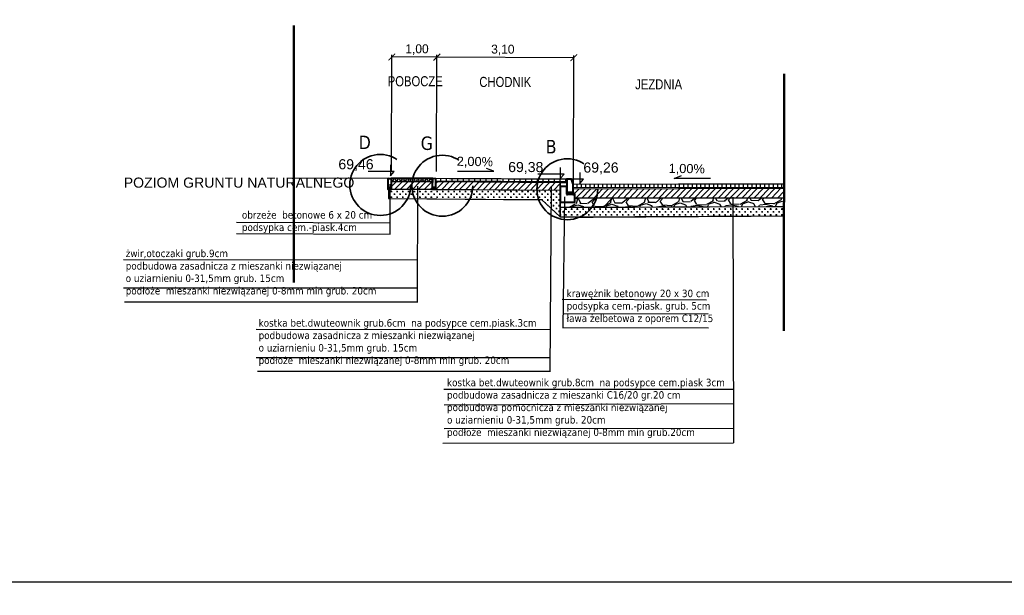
# Model space of a CAD drawing. Extents: x 8014 to 6635291, y -5609 to 5765892.
# Tile 112 of 158: x 6601889 to 6601911, y 5732616 to 5732629. Entities that reach past the tile are written whole.
import ezdxf
from ezdxf.enums import TextEntityAlignment as Align

# ---------------------------------------------------------------- set-up
doc = ezdxf.new("R2010")
doc.units = 0
doc.header["$PDSIZE"] = 0.75
doc.linetypes.add('ACAD_ISO03W100', pattern=[30, 12, -18])
doc.layers.get('0').update_dxf_attribs({"linetype": 'CONTINUOUS'})
doc.layers.get('Defpoints').update_dxf_attribs({"linetype": 'CONTINUOUS'})
doc.layers.add('1', color=7, linetype='CONTINUOUS')
doc.layers.add('a_zieleń', color=80, linetype='CONTINUOUS')
doc.layers.add('LSEC_____233', color=7, linetype='CONTINUOUS', lineweight=5)
doc.styles.add('Arial', font='arial.ttf')
doc.styles.add('Style-SWISSLT_1250', font='SWISSLT_1250.shx')
doc.dimstyles.new('KKK', dxfattribs={"dimscale": 0.5, "dimtxt": 0.4, "dimasz": 0.3, "dimexe": 0.1, "dimexo": 0.1, "dimgap": 0.1, "dimtad": 1, "dimtoh": 1, "dimtxsty": 'Standard', "dimblk": 'ARCHTICK', "dimcen": 2.5, "dimadec": 0, "dimazin": 0, "dimtfac": 1, "dimtix": 1, "dimtmove": 0, "dimatfit": 0, "dimldrblk": 'OBLIQUE', "dimfxl": 1, "dimarcsym": 0})

# ---------------------------------------------------------------- blocks, each defined once
blk = doc.blocks.new('_ArchTick')
at = {"color": 0, "linetype": 'ByBlock', "const_width": 0.15}
blk.add_lwpolyline([(-0.5, -0.5), (0.5, 0.5)], dxfattribs=at)
blk = doc.blocks.new('*D794')
at = {"color": 0, "lineweight": -2}
for p, q in [((6601898.525391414, 5732625.419575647), (6601898.533603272, 5732628.023205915)), ((6601901.591371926, 5732627.963561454), (6601898.533445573, 5732627.973206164)), ((6601901.582698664, 5732625.213639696), (6601901.591529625, 5732628.013561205))]:
    blk.add_line(p, q, dxfattribs=at)
at = {"layer": 'Defpoints', "color": 0, "linetype": 'ByBlock', "lineweight": -2}
for p in [(6601898.533445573, 5732627.973206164), (6601898.525233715, 5732625.369575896), (6601901.582540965, 5732625.163639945)]:
    blk.add_point(p, dxfattribs=at)
at = {"color": 0, "lineweight": -2, "xscale": 0.15, "yscale": 0.15, "zscale": 0.15}
for p, rotation in [((6601898.533445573, 5732627.973206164), 179.8192895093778), ((6601901.591371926, 5732627.963561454), 359.8192895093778)]:
    blk.add_blockref('_ArchTick', p, dxfattribs=dict(at, rotation=rotation))
at = {"color": 0, "linetype": 'ByBlock', "lineweight": 9, "insert": (6601900.007522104, 5732628.135224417), "char_height": 0.2, "attachment_point": 5, "rotation": 359.81928950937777}
blk.add_mtext('3,10', dxfattribs=at)
blk = doc.blocks.new('_Oblique')
at = {"color": 0, "linetype": 'ByBlock', "lineweight": -2}
blk.add_line((-0.5, -0.5), (0.5, 0.5), dxfattribs=at)
blk = doc.blocks.new('*D795')
at = {"color": 0, "lineweight": -2}
for p, q in [((6601897.521456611, 5732625.420390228), (6601897.52968259, 5732628.028496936)), ((6601898.533452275, 5732627.975330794), (6601897.529524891, 5732627.978497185)), ((6601898.525391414, 5732625.419575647), (6601898.533609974, 5732628.025330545))]:
    blk.add_line(p, q, dxfattribs=at)
at = {"layer": 'Defpoints', "color": 0, "linetype": 'ByBlock', "lineweight": -2}
for p in [(6601897.529524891, 5732627.978497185), (6601897.521298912, 5732625.370390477), (6601898.525233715, 5732625.369575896)]:
    blk.add_point(p, dxfattribs=at)
at = {"color": 0, "lineweight": -2, "xscale": 0.15, "yscale": 0.15, "zscale": 0.15}
for p, rotation in [((6601897.529524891, 5732627.978497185), 179.8192895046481), ((6601898.533452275, 5732627.975330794), 359.8192895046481)]:
    blk.add_blockref('_ArchTick', p, dxfattribs=dict(at, rotation=rotation))
at = {"color": 0, "linetype": 'ByBlock', "lineweight": 9, "insert": (6601898.08984354, 5732628.143397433), "char_height": 0.2, "attachment_point": 5, "rotation": 359.8192895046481}
blk.add_mtext('1,00', dxfattribs=at)
blk = doc.blocks.new('*U732')
at = {"layer": 'LSEC_____233', "color": 7, "linetype": 'Continuous', "lineweight": -3}
for p, q in [((0.2384623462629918, -0.01892622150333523), (0.1423839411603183, 0.01884019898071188)), ((-0.2384983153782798, -0.01892622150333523), (0.2384623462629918, -0.01892622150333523))]:
    blk.add_line(p, q, dxfattribs=at)
blk = doc.blocks.new('*U733')
at = {"layer": 'LSEC_____233', "color": 7, "linetype": 'Continuous', "lineweight": -3}
for p, q in [((0.2384623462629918, -0.01892622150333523), (0.1423839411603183, 0.01884019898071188)), ((-0.2384983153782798, -0.01892622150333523), (0.2384623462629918, -0.01892622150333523))]:
    blk.add_line(p, q, dxfattribs=at)

msp = doc.modelspace()

# ---------------------------------------------------------------- hatches: boundary and pattern name
at = {"lineweight": -3}
h = msp.add_hatch(dxfattribs=at)
h.set_pattern_fill('HONEY', color=256, scale=0.01, angle=1)
h.set_pattern_definition([(1, (6602039.591854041, 5732757.261058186), (0.04713786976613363, 0.02832328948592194), [0.03175, -0.0635]), (121, (6602039.591854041, 5732757.261058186), (-0.0480976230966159, 0.02666094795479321), [0.03175, -0.0635]), (61, (6602039.591854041, 5732757.261058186), (-0.0009597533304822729, 0.05498423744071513), [-0.0635, 0.03175])])
h.paths.add_polyline_path([(6601898.439106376, 5732625.269687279), (6601897.512730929, 5732625.271307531), (6601897.510628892, 5732625.194637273), (6601898.436460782, 5732625.19642538)])
h = msp.add_hatch(dxfattribs=at)
h.set_pattern_fill('GRAVEL', color=256, scale=0.03, angle=47.97160984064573, style=0)
h.set_pattern_definition([(275.9843973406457, (6601912.744545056, 5732624.829147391), (1.012948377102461, -9.119611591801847), [0.1025164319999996, -10.14914509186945]), (232.9413508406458, (6601912.755233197, 5732624.727189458), (5.555872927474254, 7.302441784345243), [0.175921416, -17.4162146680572]), (180.4820569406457, (6601912.649217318, 5732624.586800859), (11.32784056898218, 0.04849787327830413), [0.124044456, -12.28041683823]), (315.2452988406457, (6601912.591761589, 5732624.238512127), (-10.81031479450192, 10.76918465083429), [0.1602013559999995, -15.85993122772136]), (340.8052640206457, (6601912.705524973, 5732624.1257187), (-9.34307395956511, 3.291778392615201), [0.15709011, -15.5519423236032]), (45.24529884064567, (6601912.853882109, 5732624.074070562), (-10.76918465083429, -10.81031479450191), [0.160201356, -15.8599312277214]), (85.66585031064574, (6601912.966675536, 5732624.187833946), (-0.9718182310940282, -12.45988785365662), [0.211858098, -20.9739345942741]), (120.2269382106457, (6601912.982686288, 5732624.399086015), (-8.881413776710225, 15.18564260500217), [0.200015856, -19.8015769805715]), (169.4011754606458, (6601912.881993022, 5732624.57190742), (-11.4395717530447, 2.103865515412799), [0.1607439, -15.9136637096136]), (223.2079681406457, (6601912.72399138, 5732624.601473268), (6.177762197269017, 5.716102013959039), [0.183513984, -8.992181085]), (270.3690476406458, (6601912.590232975, 5732624.475830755), (0.1043634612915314, -12.40402226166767), [0.2373233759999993, -23.495031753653]), (186.7856846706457, (6601913.102478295, 5732624.793773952), (-6.96724820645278, -0.9012171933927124), [0.08100136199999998, -8.0191697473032]), (219.4408442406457, (6601913.022043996, 5732624.784203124), (7.764101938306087, 6.337991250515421), [0.154104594, -15.256391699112]), (272.9716098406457, (6601912.903031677, 5732624.686303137), (0.5660236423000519, -0.5101580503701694), [0.1077628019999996, -0.969867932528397]), (251.1702003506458, (6601912.799397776, 5732624.707900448), (1.418742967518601, 3.85043431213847), [0.05803239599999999, -5.745186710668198]), (339.7730193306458, (6601912.780667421, 5732624.652974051), (-2.208228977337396, 0.9644505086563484), [0.08206968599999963, -4.021425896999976]), (78.93536637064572, (6601912.857676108, 5732624.624599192), (0.3984268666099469, 2.718387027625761), [0.133295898, -4.309889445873]), (209.5366610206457, (6601912.883257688, 5732624.755416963), (1.586339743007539, 0.6218892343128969), [0.096386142, -2.3132694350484]), (64.36115017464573, (6601912.484775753, 5732624.32468034), (3.403509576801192, 7.190710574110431), [0.1350264, -13.3676480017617]), (118.3177857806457, (6601912.543201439, 5732624.446412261), (4.1856278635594, -7.875833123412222), [0.113279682, -11.21466470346]), (341.1702003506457, (6601912.770052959, 5732624.857448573), (-3.850434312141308, 1.418742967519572), [0.1160640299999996, -5.687155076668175]), (31.58206951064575, (6601912.879905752, 5732624.819987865), (-6.799651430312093, -4.129762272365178), [0.1350264, -13.367648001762]), (27.41556462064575, (6601912.835710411, 5732624.008382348), (-3.682837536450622, -1.809802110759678), [0.13021056, -6.380320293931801]), (342.7467504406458, (6601912.951297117, 5732624.068336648), (-8.777050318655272, 2.781620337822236), [0.109101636, -10.801078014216]), (114.7730193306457, (6601913.341178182, 5732624.352950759), (-1.809802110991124, 3.682837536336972), [0.11606403, -5.687155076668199]), (65.32563448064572, (6601913.292544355, 5732624.458334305), (-4.36796008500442, -9.398939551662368), [0.127734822, -12.64571279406]), (117.4155646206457, (6601913.091200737, 5732624.075599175), (1.809802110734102, -3.682837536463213), [0.06510527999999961, -6.445425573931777]), (149.2815423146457, (6601913.310568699, 5732624.318989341), (-2.774252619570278, 1.474608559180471), [0.03885437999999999, -3.8465984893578]), (213.9353663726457, (6601913.277165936, 5732624.338837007), (2.096497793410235, 1.187912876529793), [0.15709011, -2.9847163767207]), (233.9806158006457, (6601913.146833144, 5732624.251140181), (4.535556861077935, 6.170394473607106), [0.1455801, -14.4124094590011]), (351.6616773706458, (6601912.908618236, 5732624.578684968), (-1.642205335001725, 0.4542924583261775), [0.1098971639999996, -2.637532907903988]), (41.12883643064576, (6601913.017353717, 5732624.562747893), (9.804734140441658, 8.602085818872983), [0.191867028, -18.9948027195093]), (108.9170057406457, (6601913.161873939, 5732624.688949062), (1.921533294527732, -5.835200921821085), [0.078452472, -7.766817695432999]), (137.9716098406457, (6601913.136439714, 5732624.763164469), (-1.07618169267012, -0.05586559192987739), [0.04572, -0.7162799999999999]), (168.2280470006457, (6601913.119649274, 5732624.25512445), (6.002797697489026, -1.307011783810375), [0.1058600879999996, -10.48018223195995]), (95.98439734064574, (6601913.016015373, 5732624.276721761), (-1.012948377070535, 9.119611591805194), [0.2050328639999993, -10.04662865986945]), (47.97160984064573, (6601912.994639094, 5732624.480637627), (-0.05586559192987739, 1.07618169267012), [0.19812, -0.5638799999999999]), (13.27645634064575, (6601913.127280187, 5732624.627803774), (9.0637459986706, 2.089130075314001), [0.1204828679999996, -11.92779501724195]), (302.0262139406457, (6601913.244542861, 5732624.655472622), (1.753936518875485, -2.606655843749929), [0.110948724, -5.4364950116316]), (255.6175852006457, (6601913.30337985, 5732624.56140955), (-4.032766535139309, -15.85602970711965), [0.18064353, -17.8837393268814]), (223.3976885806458, (6601913.25850926, 5732624.386427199), (-7.198078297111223, -6.848149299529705), [0.1911088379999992, -18.9197539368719])])
h.paths.add_polyline_path([(6601897.447797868, 5732625.062076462), (6601897.5111431, 5732625.061548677), (6601897.511745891, 5732625.01902498), (6601897.447961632, 5732625.018541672)])
h = msp.add_hatch(dxfattribs=at)
h.set_pattern_fill('ANSI31', color=256, scale=0.03, angle=1)
h.set_pattern_definition([(46, (6602039.591854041, 5732757.261058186), (-0.06851711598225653, 0.0661662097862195), [])])
h.paths.add_polyline_path([(6601901.289013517, 5732625.172577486), (6601898.499477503, 5732625.191470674), (6601898.505644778, 5732625.019444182), (6601901.289522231, 5732625.004418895)])
h.paths.add_polyline_path([(6601898.440864, 5732625.193987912), (6601897.510204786, 5732625.193635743), (6601897.504238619, 5732625.025575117), (6601898.439477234, 5732625.020445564)])
h.paths.add_polyline_path([(6601906.289602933, 5732624.858515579), (6601906.285686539, 5732624.913300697), (6601906.28615344, 5732625.039373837), (6601901.57353744, 5732625.030425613), (6601901.583648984, 5732624.956423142), (6601901.615447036, 5732624.827605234), (6601906.282815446, 5732624.837131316)])
h = msp.add_hatch(dxfattribs=at)
h.set_pattern_fill('GRAVEL', color=256, scale=0.03, angle=47.97160984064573, style=0)
h.set_pattern_definition([(275.9843973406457, (6601913.73535785, 5732624.831560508), (1.012948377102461, -9.119611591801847), [0.1025164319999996, -10.14914509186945]), (232.9413508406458, (6601913.74604599, 5732624.729602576), (5.555872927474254, 7.302441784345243), [0.175921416, -17.4162146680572]), (180.4820569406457, (6601913.640030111, 5732624.589213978), (11.32784056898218, 0.04849787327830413), [0.124044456, -12.28041683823]), (315.2452988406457, (6601913.582574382, 5732624.240925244), (-10.81031479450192, 10.76918465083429), [0.1602013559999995, -15.85993122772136]), (340.8052640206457, (6601913.696337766, 5732624.128131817), (-9.34307395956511, 3.291778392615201), [0.15709011, -15.5519423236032]), (45.24529884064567, (6601913.844694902, 5732624.076483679), (-10.76918465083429, -10.81031479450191), [0.160201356, -15.8599312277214]), (85.66585031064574, (6601913.957488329, 5732624.190247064), (-0.9718182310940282, -12.45988785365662), [0.211858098, -20.9739345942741]), (120.2269382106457, (6601913.973499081, 5732624.401499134), (-8.881413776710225, 15.18564260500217), [0.200015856, -19.8015769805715]), (169.4011754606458, (6601913.872805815, 5732624.574320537), (-11.4395717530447, 2.103865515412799), [0.1607439, -15.9136637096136]), (223.2079681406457, (6601913.714804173, 5732624.603886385), (6.177762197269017, 5.716102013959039), [0.183513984, -8.992181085]), (270.3690476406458, (6601913.581045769, 5732624.478243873), (0.1043634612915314, -12.40402226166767), [0.2373233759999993, -23.495031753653]), (186.7856846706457, (6601914.093291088, 5732624.796187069), (-6.96724820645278, -0.9012171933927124), [0.08100136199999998, -8.0191697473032]), (219.4408442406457, (6601914.012856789, 5732624.786616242), (7.764101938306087, 6.337991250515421), [0.154104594, -15.256391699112]), (272.9716098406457, (6601913.89384447, 5732624.688716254), (0.5660236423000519, -0.5101580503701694), [0.1077628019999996, -0.969867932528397]), (251.1702003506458, (6601913.790210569, 5732624.710313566), (1.418742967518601, 3.85043431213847), [0.05803239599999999, -5.745186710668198]), (339.7730193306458, (6601913.771480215, 5732624.65538717), (-2.208228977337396, 0.9644505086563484), [0.08206968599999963, -4.021425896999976]), (78.93536637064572, (6601913.848488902, 5732624.62701231), (0.3984268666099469, 2.718387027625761), [0.133295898, -4.309889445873]), (209.5366610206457, (6601913.874070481, 5732624.757830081), (1.586339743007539, 0.6218892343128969), [0.096386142, -2.3132694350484]), (64.36115017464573, (6601913.475588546, 5732624.327093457), (3.403509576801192, 7.190710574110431), [0.1350264, -13.3676480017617]), (118.3177857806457, (6601913.534014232, 5732624.448825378), (4.1856278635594, -7.875833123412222), [0.113279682, -11.21466470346]), (341.1702003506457, (6601913.760865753, 5732624.859861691), (-3.850434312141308, 1.418742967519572), [0.1160640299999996, -5.687155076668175]), (31.58206951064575, (6601913.870718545, 5732624.822400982), (-6.799651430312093, -4.129762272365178), [0.1350264, -13.367648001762]), (27.41556462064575, (6601913.826523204, 5732624.010795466), (-3.682837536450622, -1.809802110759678), [0.13021056, -6.380320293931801]), (342.7467504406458, (6601913.942109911, 5732624.070749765), (-8.777050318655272, 2.781620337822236), [0.109101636, -10.801078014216]), (114.7730193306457, (6601914.331990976, 5732624.355363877), (-1.809802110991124, 3.682837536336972), [0.11606403, -5.687155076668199]), (65.32563448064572, (6601914.283357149, 5732624.460747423), (-4.36796008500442, -9.398939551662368), [0.127734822, -12.64571279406]), (117.4155646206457, (6601914.082013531, 5732624.078012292), (1.809802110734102, -3.682837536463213), [0.06510527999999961, -6.445425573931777]), (149.2815423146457, (6601914.301381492, 5732624.321402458), (-2.774252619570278, 1.474608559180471), [0.03885437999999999, -3.8465984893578]), (213.9353663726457, (6601914.26797873, 5732624.341250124), (2.096497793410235, 1.187912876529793), [0.15709011, -2.9847163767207]), (233.9806158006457, (6601914.137645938, 5732624.253553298), (4.535556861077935, 6.170394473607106), [0.1455801, -14.4124094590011]), (351.6616773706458, (6601913.899431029, 5732624.581098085), (-1.642205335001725, 0.4542924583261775), [0.1098971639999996, -2.637532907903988]), (41.12883643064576, (6601914.008166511, 5732624.56516101), (9.804734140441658, 8.602085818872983), [0.191867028, -18.9948027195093]), (108.9170057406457, (6601914.152686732, 5732624.69136218), (1.921533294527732, -5.835200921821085), [0.078452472, -7.766817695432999]), (137.9716098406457, (6601914.127252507, 5732624.765577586), (-1.07618169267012, -0.05586559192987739), [0.04572, -0.7162799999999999]), (168.2280470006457, (6601914.110462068, 5732624.257537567), (6.002797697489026, -1.307011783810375), [0.1058600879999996, -10.48018223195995]), (95.98439734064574, (6601914.006828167, 5732624.279134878), (-1.012948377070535, 9.119611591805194), [0.2050328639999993, -10.04662865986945]), (47.97160984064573, (6601913.985451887, 5732624.483050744), (-0.05586559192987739, 1.07618169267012), [0.19812, -0.5638799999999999]), (13.27645634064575, (6601914.11809298, 5732624.630216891), (9.0637459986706, 2.089130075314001), [0.1204828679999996, -11.92779501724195]), (302.0262139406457, (6601914.235355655, 5732624.65788574), (1.753936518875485, -2.606655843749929), [0.110948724, -5.4364950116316]), (255.6175852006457, (6601914.294192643, 5732624.563822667), (-4.032766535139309, -15.85602970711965), [0.18064353, -17.8837393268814]), (223.3976885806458, (6601914.249322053, 5732624.388840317), (-7.198078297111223, -6.848149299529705), [0.1911088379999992, -18.9197539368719])])
h.paths.add_polyline_path([(6601898.438610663, 5732625.064489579), (6601898.501955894, 5732625.063961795), (6601898.502558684, 5732625.021438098), (6601898.438774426, 5732625.02095479)])
h = msp.add_hatch(dxfattribs=at)
h.set_pattern_fill('ANSI31', color=256, scale=0.04, angle=45, style=0)
h.set_pattern_definition([(90, (6601971.644375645, 5732689.2525339), (-0.127, 0), [])])
h.paths.add_polyline_path([(6601901.437920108, 5732625.248940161), (6601898.500895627, 5732625.269041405), (6601898.50140434, 5732625.21196806), (6601901.437885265, 5732625.195275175)])
h = msp.add_hatch(dxfattribs=at)
h.set_pattern_fill('ANSI31', color=256, scale=0.03, angle=45)
h.set_pattern_definition([(90, (6602039.591854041, 5732757.261058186), (-0.09525000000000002, 0), [])])
h.paths.add_polyline_path([(6601901.579196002, 5732625.139682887), (6601906.287240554, 5732625.153203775), (6601906.285784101, 5732625.064062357), (6601901.576645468, 5732625.055996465)])
h = msp.add_hatch(dxfattribs=at)
h.set_pattern_fill('CROSS', color=256, scale=0.01)
h.set_pattern_definition([(0, (6602003.233015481, 5732698.192574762), (0.0635, 0.0635), [0.03175, -0.09525]), (90, (6602003.248890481, 5732698.176699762), (-0.0635, 0.0635), [0.03175, -0.09525])])
h.paths.add_polyline_path([(6601901.28617986, 5732624.629352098), (6601901.291594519, 5732624.740239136), (6601901.28617986, 5732624.995824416), (6601897.452424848, 5732625.024762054), (6601897.452151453, 5732624.817965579), (6601900.697968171, 5732624.797437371), (6601900.874007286, 5732624.796324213), (6601901.286584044, 5732624.411369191)])
h = msp.add_hatch(dxfattribs=at)
h.set_pattern_fill('ANSI31', color=256, angle=1)
h.set_pattern_definition([(46, (6601972.890203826, 5732688.630118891), (-2.283903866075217, 2.205540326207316), [])])
h.paths.add_polyline_path([(6601906.287059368, 5732624.66269783), (6601906.282815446, 5732624.837131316), (6601901.615447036, 5732624.827605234), (6601901.617858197, 5732624.739337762), (6601901.291229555, 5732624.73927253), (6601901.290212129, 5732624.61650042), (6601906.291470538, 5732624.638287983)])
h = msp.add_hatch(dxfattribs=at)
h.set_pattern_fill('GRAVEL', color=256, scale=0.03, angle=1)
h.set_pattern_definition([(229.0127875, (6602040.127111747, 5732758.032517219), (-5.975382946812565, -6.963345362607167), [0.102516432, -10.1491450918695]), (185.969741, (6602040.059872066, 5732757.955131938), (9.129308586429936, 0.9214687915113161), [0.175921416, -17.4162146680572]), (133.5104471, (6602039.884904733, 5732757.936835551), (7.765125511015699, -8.247736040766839), [0.124044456, -12.28041683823]), (268.273689, (6602039.591094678, 5732757.741178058), (0.495909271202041, 15.25097760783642), [0.1602013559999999, -15.85993122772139]), (293.83365418, (6602039.586268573, 5732757.581049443), (-3.969004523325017, 9.07611365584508), [0.15709011, -15.5519423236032]), (358.273689, (6602039.649746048, 5732757.437355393), (-15.25097760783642, 0.495909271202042), [0.1602013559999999, -15.85993122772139]), (38.69424047, (6602039.809874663, 5732757.432529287), (-9.771503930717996, -7.791722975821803), [0.211858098, -20.9739345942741]), (73.25532837, (6602039.975228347, 5732757.564975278), (5.040615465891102, 16.85453789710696), [0.200015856, -19.8015769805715]), (122.42956562, (6602040.032854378, 5732757.756510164), (-6.267955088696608, 9.798101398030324), [0.1607439, -15.9136637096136]), (176.2363583, (6602039.946653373, 5732757.892186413), (8.394022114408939, -0.6155978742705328), [0.1835139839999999, -8.992181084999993]), (223.3974378, (6602039.763535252, 5732757.904232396), (-8.996321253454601, -8.540308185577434), [0.2373233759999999, -23.49503175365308]), (139.81407483, (6602040.34549277, 5732757.746724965), (-5.41298000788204, 4.478212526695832), [0.08100136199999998, -8.0191697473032]), (172.4692344, (6602040.283611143, 5732757.798992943), (9.931088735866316, -1.350884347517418), [0.1541045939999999, -15.25639169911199]), (226, (6602040.130835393, 5732757.819189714), (0.01329873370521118, -0.7618839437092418), [0.1077628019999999, -0.9698679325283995]), (204.19859051, (6602040.075907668, 5732757.909684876), (3.782822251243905, 1.590261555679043), [0.05803239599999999, -5.745186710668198]), (292.80140949, (6602040.022974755, 5732757.885897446), (-0.8017801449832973, 2.272353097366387), [0.082069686, -4.021425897]), (31.96375653, (6602040.054779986, 5732757.810241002), (2.259054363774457, 1.563664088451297), [0.133295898, -4.309889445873]), (162.56505118, (6602040.167865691, 5732757.880805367), (1.537066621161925, -0.7352864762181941), [0.096386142, -2.3132694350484]), (17.389540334, (6602039.581082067, 5732757.878184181), (7.578943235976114, 2.418639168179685), [0.1350264, -13.3676480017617]), (71.34617594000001, (6602039.709937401, 5732757.918539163), (-2.901249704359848, -8.433918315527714), [0.113279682, -11.21466470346]), (294.19859051, (6602040.165205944, 5732758.033182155), (-1.59026155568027, 3.782822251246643), [0.11606403, -5.687155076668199]), (344.61045967, (6602040.212780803, 5732757.927316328), (-7.658735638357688, 2.152664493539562), [0.1350263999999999, -13.36764800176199]), (340.44395478, (6602039.589327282, 5732757.405816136), (-3.83601718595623, 1.457274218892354), [0.13021056, -6.380320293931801]), (295.7751406, (6602039.712026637, 5732757.362230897), (-3.955705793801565, 8.314229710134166), [0.109101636, -10.801078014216]), (67.80140949, (6602040.186123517, 5732757.271431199), (1.457274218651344, 3.83601718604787), [0.11606403, -5.687155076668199]), (18.35402464, (6602040.229974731, 5732757.378892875), (-9.851296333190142, -3.220419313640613), [0.127734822, -12.64571279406]), (70.44395478, (6602039.812800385, 5732757.264914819), (-1.457274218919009, -3.836017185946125), [0.06510527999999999, -6.445425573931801]), (102.309932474, (6602040.140410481, 5732757.270633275), (-0.8150788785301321, 3.034237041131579), [0.03885437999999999, -3.8465984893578]), (166.963756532, (6602040.132126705, 5732757.308594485), (2.298950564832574, -0.721987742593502), [0.1570901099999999, -2.984716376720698]), (187.00900596, (6602039.979084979, 5732757.344028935), (7.605540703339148, 0.8948712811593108), [0.1455801, -14.4124094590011]), (304.69006753, (6602040.055976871, 5732757.741671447), (-0.7884814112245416, 1.510469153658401), [0.1098971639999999, -2.637532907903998]), (354.1572265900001, (6602040.118523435, 5732757.651309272), (12.97862451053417, -1.2976894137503), [0.191867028, -18.9948027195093]), (61.94539590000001, (6602040.309393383, 5732757.631777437), (-2.95444463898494, -5.386382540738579), [0.07845247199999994, -7.766817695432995]), (90.99999999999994, (6602040.346290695, 5732757.701011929), (-0.7751826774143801, 0.7485852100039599), [0.04572, -0.7162799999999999]), (121.25643716, (6602039.963448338, 5732757.366619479), (3.140626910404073, -5.279992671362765), [0.105860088, -10.48018223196]), (49.01278750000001, (6602039.908520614, 5732757.457114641), (5.975382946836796, 6.963345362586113), [0.205032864, -10.0466286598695]), (1, (6602040.042999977, 5732757.611885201), (0.7485852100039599, 0.7751826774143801), [0.19812, -0.5638799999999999]), (326.3048465, (6602040.241089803, 5732757.615342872), (7.711930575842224, -5.200200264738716), [0.120482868, -11.927795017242]), (255.0546040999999, (6602040.341331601, 5732757.548502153), (-0.7086890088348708, -3.060834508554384), [0.1109487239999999, -5.436495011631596]), (208.64597536, (6602040.312718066, 5732757.441306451), (-14.34280759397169, -7.871515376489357), [0.18064353, -17.8837393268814]), (176.42607874, (6602040.154185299, 5732757.354706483), (-9.917790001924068, 0.5890004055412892), [0.1911088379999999, -18.91975393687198])])
h.paths.add_polyline_path([(6601906.287059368, 5732624.66269783), (6601906.282815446, 5732624.837131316), (6601901.615447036, 5732624.827605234), (6601901.617858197, 5732624.739337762), (6601901.291229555, 5732624.73927253), (6601901.290212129, 5732624.61650042), (6601906.291470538, 5732624.638287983)])
h = msp.add_hatch(dxfattribs=at)
h.set_pattern_fill('CROSS', color=256, scale=0.01)
h.set_pattern_definition([(0, (6602004.208504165, 5732697.799484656), (0.0635, 0.0635), [0.03175, -0.09525]), (90, (6602004.224379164, 5732697.783609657), (-0.0635, 0.0635), [0.03175, -0.09525])])
h.paths.add_polyline_path([(6601906.284062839, 5732624.429391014), (6601906.291470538, 5732624.638287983), (6601905.889266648, 5732624.632472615), (6601901.286857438, 5732624.618165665), (6601901.286584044, 5732624.411369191), (6601901.673456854, 5732624.404347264), (6601902.025535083, 5732624.40212095), (6601905.556428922, 5732624.427878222)])
at = {"layer": 'a_zieleń', "transparency": 33554687}
h = msp.add_hatch(dxfattribs=at)
h.set_pattern_fill('ANSI31', color=256, scale=2, angle=0.5415578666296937)
h.set_pattern_definition([(45.5415578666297, (6600987.53512271, 5732094.771343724), (-0.1784396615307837, 0.1750979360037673), [])])
edge = h.paths.add_edge_path()
edge.add_line((6601184.522925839, 5731785.715408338), (6601184.766921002, 5731785.473322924))
edge.add_line((6601184.766921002, 5731785.473322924), (6601208.79, 5731802.27))
edge.add_line((6601208.79, 5731802.27), (6601211.05, 5731814.48))
edge.add_line((6601211.05, 5731814.48), (6601142.150843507, 5731813.822858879))
edge.add_arc((6601143.69840858, 5731819.101553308), 5.500870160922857, 253.6603434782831, 270.5475106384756)
edge.add_line((6601143.750973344, 5731813.6009343), (6601191.033618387, 5731814.053326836))
edge.add_arc((6601191.121506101, 5731812.113382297), 1.941934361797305, 359.83740764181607, 92.59396805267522, ccw=False)
edge.add_line((6601193.063432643, 5731812.107871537), (6601193.07399525, 5731811.003901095))
edge.add_line((6601193.07399525, 5731811.003901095), (6601197.383252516, 5731811.044963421))
edge.add_line((6601197.383252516, 5731811.044963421), (6601197.425292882, 5731806.620725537))
edge.add_line((6601197.425292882, 5731806.620725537), (6601199.73158594, 5731806.642472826))
edge.add_line((6601199.73158594, 5731806.642472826), (6601199.802988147, 5731799.171269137))
edge.add_line((6601199.802988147, 5731799.171269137), (6601197.516155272, 5731797.164784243))
edge.add_line((6601197.516155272, 5731797.164784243), (6601194.215775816, 5731797.133052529))
edge.add_line((6601194.215775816, 5731797.133052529), (6601194.250820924, 5731793.47024802))
edge.add_arc((6601191.537576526, 5731793.658273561), 2.719751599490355, 281.08944697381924, 356.0357887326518, ccw=False)
edge.add_line((6601192.060696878, 5731790.989304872), (6601185.152182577, 5731786.155675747))
edge.add_arc((71774552.68679601, -87417922.68084788), 113685689.9179969, 124.9790439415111, 124.9790443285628)
h.paths.add_polyline_path([(6601204.905956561, 5731809.178180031), (6601202.576515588, 5731808.578882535), (6601203.741236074, 5731808.878531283)], flags=16)

# ---------------------------------------------------------------- linework, layer by layer
at = {"linetype": 'ACAD_ISO03W100', "lineweight": 50, "ltscale": 0.5}
for p, q in [((6601895.341852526, 5732628.683349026), (6601895.338579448, 5732622.941680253)), ((6601906.288953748, 5732627.605610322), (6601906.285680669, 5732621.863941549))]:
    msp.add_line(p, q, dxfattribs=at)
at = {"lineweight": -3}
for p, q in [((6601897.496435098, 5732625.574289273), (6601897.496435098, 5732625.325027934)), ((6601901.289162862, 5732625.51181464), (6601901.289162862, 5732625.262553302)), ((6601897.581968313, 5732625.424732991), (6601896.99748783, 5732625.424732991)), ((6601897.496435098, 5732625.325027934), (6601897.581968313, 5732625.424732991)), ((6601901.374696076, 5732625.362258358), (6601900.790215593, 5732625.362258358)), ((6601901.289162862, 5732625.262553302), (6601901.374696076, 5732625.362258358)), ((6601901.439209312, 5732625.271009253), (6601901.439209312, 5732624.889453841)), ((6601901.724227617, 5732625.400576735), (6601901.724227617, 5732625.151315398)), ((6601901.809760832, 5732625.251020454), (6601901.225280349, 5732625.251020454)), ((6601901.28936892, 5732625.197789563), (6601901.28936892, 5732624.566601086)), ((6601901.578833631, 5732625.265775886), (6601901.578833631, 5732624.884220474)), ((6601901.724227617, 5732625.151315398), (6601901.809760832, 5732625.251020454))]:
    msp.add_line(p, q, dxfattribs=at)
at = {"lineweight": 30}
for p, q in [((6601897.497514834, 5732625.271109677), (6601901.453369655, 5732625.250867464)), ((6601897.446866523, 5732625.270043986), (6601895.333456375, 5732625.267336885)), ((6601901.578380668, 5732625.139682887), (6601906.282989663, 5732625.149185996)), ((6601897.455005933, 5732624.818157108), (6601900.877941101, 5732624.792415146)), ((6601900.874007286, 5732624.796324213), (6601901.286584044, 5732624.411369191)), ((6601901.290212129, 5732624.61650042), (6601901.291229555, 5732624.73927253)), ((6601901.286584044, 5732624.411369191), (6601906.284062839, 5732624.429391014))]:
    msp.add_line(p, q, dxfattribs=at)
for p, q in [((6601897.481911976, 5732625.13951209), (6601897.485864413, 5732624.021902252)), ((6601898.102792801, 5732625.092333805), (6601898.091811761, 5732622.508016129)), ((6601901.088673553, 5732625.097814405), (6601901.060389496, 5732620.956093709)), ((6601901.3868493, 5732624.858852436), (6601901.348711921, 5732621.927768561)), ((6601905.145841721, 5732624.848066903), (6601905.157239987, 5732619.360910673)), ((6601897.493853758, 5732624.268654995), (6601894.055056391, 5732624.281207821)), ((6601897.490453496, 5732624.015625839), (6601894.055056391, 5732624.028178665)), ((6601898.095973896, 5732623.441359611), (6601891.531728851, 5732623.446401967)), ((6601898.095973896, 5732622.817549), (6601891.531728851, 5732622.81760728)), ((6601898.106698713, 5732622.508016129), (6601891.558202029, 5732622.505608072)), ((6601904.556321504, 5732622.547302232), (6601901.332447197, 5732622.562185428)), ((6601904.591233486, 5732622.241104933), (6601901.347914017, 5732622.240379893)), ((6601901.064551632, 5732621.889437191), (6601894.500306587, 5732621.894479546)), ((6601904.599964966, 5732621.927156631), (6601901.355648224, 5732621.935126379)), ((6601901.064551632, 5732621.26562658), (6601894.500306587, 5732621.26568486)), ((6601901.075276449, 5732620.956093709), (6601894.526779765, 5732620.953685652)), ((6601905.154996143, 5732620.556107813), (6601898.689115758, 5732620.5519714)), ((6601905.158835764, 5732620.233742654), (6601898.698885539, 5732620.208522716)), ((6601905.151149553, 5732619.686614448), (6601898.698885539, 5732619.675375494)), ((6601905.157239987, 5732619.355238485), (6601898.667855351, 5732619.347052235))]:
    msp.add_line(p, q)
at = {"lineweight": -3}
for points in [[(6601862.307635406, 5732658.169911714), (6601921.756094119, 5732658.169911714), (6601921.756094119, 5732616.25651599), (6601862.307635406, 5732616.25651599)], [(6601898.439106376, 5732625.269687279), (6601897.512730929, 5732625.271307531), (6601897.510628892, 5732625.194637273), (6601898.436460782, 5732625.19642538)], [(6601898.440864, 5732625.193987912), (6601897.510204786, 5732625.193635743), (6601897.504238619, 5732625.025575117), (6601898.439477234, 5732625.020445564)], [(6601901.289013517, 5732625.172577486), (6601898.499477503, 5732625.191470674), (6601898.505644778, 5732625.019444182), (6601901.289522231, 5732625.004418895)], [(6601901.437920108, 5732625.248940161), (6601898.500895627, 5732625.269041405), (6601898.50140434, 5732625.21196806), (6601901.437885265, 5732625.195275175)], [(6601901.43602463, 5732625.172194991), (6601901.289013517, 5732625.172577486), (6601901.28994732, 5732625.088879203), (6601901.437327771, 5732625.090338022)], [(6601901.579196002, 5732625.139682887), (6601906.287240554, 5732625.153203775), (6601906.285784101, 5732625.064062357), (6601901.576645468, 5732625.055996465)], [(6601901.28617986, 5732624.629352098), (6601901.291594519, 5732624.740239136), (6601901.28617986, 5732624.995824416), (6601897.452424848, 5732625.024762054), (6601897.452151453, 5732624.817965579), (6601900.697968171, 5732624.797437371), (6601900.874007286, 5732624.796324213), (6601901.286584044, 5732624.411369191)], [(6601906.287059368, 5732624.66269783), (6601906.287059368, 5732624.66269783), (6601906.282815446, 5732624.837131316), (6601901.615447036, 5732624.827605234), (6601901.617858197, 5732624.739337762), (6601901.291229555, 5732624.73927253), (6601901.290212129, 5732624.61650042), (6601906.291470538, 5732624.638287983)], [(6601906.289602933, 5732624.858515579), (6601906.285686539, 5732624.913300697), (6601906.28615344, 5732625.039373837), (6601901.57353744, 5732625.030425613), (6601901.583648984, 5732624.956423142), (6601901.583648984, 5732624.956423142), (6601901.615447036, 5732624.827605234), (6601906.282815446, 5732624.837131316)], [(6601906.284062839, 5732624.429391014), (6601906.291470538, 5732624.638287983), (6601905.889266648, 5732624.632472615), (6601901.286857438, 5732624.618165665), (6601901.286584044, 5732624.411369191), (6601901.673456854, 5732624.404347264), (6601902.025535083, 5732624.40212095), (6601905.556428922, 5732624.427878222)]]:
    msp.add_lwpolyline(points, close=True, dxfattribs=at)
at = {"lineweight": 40}
for points in [[(6601897.448963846, 5732625.267514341), (6601897.448963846, 5732625.267514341), (6601897.511204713, 5732625.265981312), (6601897.5111431, 5732625.060768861), (6601897.447621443, 5732625.061296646)], [(6601897.447797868, 5732625.062076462), (6601897.5111431, 5732625.061548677), (6601897.511745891, 5732625.01902498), (6601897.447961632, 5732625.018541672)], [(6601898.439776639, 5732625.269927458), (6601898.439776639, 5732625.269927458), (6601898.502017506, 5732625.268394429), (6601898.501955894, 5732625.063181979), (6601898.438434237, 5732625.063709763)], [(6601898.438610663, 5732625.064489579), (6601898.501955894, 5732625.063961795), (6601898.502558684, 5732625.021438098), (6601898.438774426, 5732625.02095479)], [(6601901.579196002, 5732625.142346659), (6601901.542721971, 5732625.252625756), (6601901.438045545, 5732625.253614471), (6601901.438969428, 5732624.954399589), (6601901.577951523, 5732624.95489909)], [(6601901.577951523, 5732624.95489909), (6601901.577951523, 5732624.95489909), (6601901.438423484, 5732624.954399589), (6601901.439408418, 5732624.913957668), (6601901.61455347, 5732624.914167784)]]:
    msp.add_lwpolyline(points, close=True, dxfattribs=at)
at = {"linetype": 'ACAD_ISO03W100', "lineweight": 35, "ltscale": 0.3}
for centre in [(6601897.269955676, 5732625.12220215), (6601898.655704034, 5732625.103488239), (6601901.44803011, 5732625.026831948)]:
    msp.add_circle(centre, 0.6806496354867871, dxfattribs=at)
at = {"layer": '1', "lineweight": 40}
msp.add_lwpolyline([(6601901.291229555, 5732624.738739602), (6601901.61704983, 5732624.739168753), (6601901.61704983, 5732624.739168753), (6601901.61455347, 5732624.914167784), (6601901.61455347, 5732624.914167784), (6601901.439408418, 5732624.913957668), (6601901.438693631, 5732625.087906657), (6601901.289656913, 5732625.088221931)], close=True, dxfattribs=at)

# ---------------------------------------------------------------- block references
at = {"linetype": 'Continuous', "yscale": 1.701137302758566, "zscale": 1.701137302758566}
for name, p, xscale, rotation in [('*U732', (6601899.3995937, 5732625.459001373), 1.701137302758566, 359.9882846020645), ('*U733', (6601904.240234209, 5732625.300810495), -1.701137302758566, 0.01171539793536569)]:
    msp.add_blockref(name, p, dxfattribs=dict(at, xscale=xscale, rotation=rotation))

# ---------------------------------------------------------------- texts
at = {"lineweight": -3, "char_height": 0.3, "width": 22.20657308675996, "attachment_point": 1, "rotation": 359.7888576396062}
for s, insert in [('{\\fTahoma|b0|i0|c238|p34;D}', (6601896.786533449, 5732626.22295257)), ('{\\fTahoma|b0|i0|c238|p34;G}', (6601898.172281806, 5732626.20423866)), ('{\\fTahoma|b0|i0|c238|p34;B}', (6601900.964607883, 5732626.127582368))]:
    msp.add_mtext(s, dxfattribs=dict(at, insert=insert))
at = {"char_height": 0.2, "attachment_point": 1}
for s, insert, width in [('{\\fTahoma|b0|i0|c238|p34;\\H0.8333x;obrzeże  betonowe 6 x 20 cm\\Ppodsypka cem.-piask.4cm}', (6601894.178126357, 5732624.537455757), 16.68880562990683), ('{\\fTahoma|b0|i0|c238|p34;\\H0.8333x;żwir,otoczaki grub.9cm \\Ppodbudowa zasadnicza z mieszanki niezwiązanej \\Po uziarnieniu 0-31,5mm grub. 15cm\\Ppodłoże  mieszanki niezwiązanej 0-8mm min grub. 20cm}', (6601891.582981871, 5732623.677081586), 20.01693000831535), ('{\\fTahoma|b0|i0|c238|p34;\\H0.8333x;krawężnik betonowy 20 x 30 cm\\Ppodsypka cem.-piask. grub. 5cm\\Pława żelbetowa z oporem C12/15}', (6601901.43237099, 5732622.783350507), 8.75545), ('{\\fTahoma|b0|i0|c238|p34;\\H0.8333x;kostka bet.dwuteownik grub.6cm  na podsypce cem.piask.3cm\\Ppodbudowa zasadnicza z mieszanki niezwiązanej \\Po uziarnieniu 0-31,5mm grub. 15cm\\Ppodłoże  mieszanki niezwiązanej 0-8mm min grub. 20cm}', (6601894.551559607, 5732622.125159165), 20.01693000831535), ('{\\fTahoma|b0|i0|c238|p34;\\H0.8333x;kostka bet.dwuteownik grub.8cm  na podsypce cem.piask 3cm\\Ppodbudowa zasadnicza z mieszanki C16/20 gr.20 cm\\Ppodbudowa pomocnicza z mieszanki niezwiązanej \\Po uziarnieniu 0-31,5mm grub. 20cm\\Ppodłoże  mieszanki niezwiązanej 0-8mm min grub.20cm}', (6601898.759887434, 5732620.795084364), 20.01693000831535)]:
    msp.add_mtext(s, dxfattribs=dict(at, insert=insert, width=width))
at = {"layer": 'LSEC_____233', "color": 7, "linetype": 'Continuous', "lineweight": -3, "style": 'Arial', "width": 0.8}
for s, p in [('POBOCZE', (6601897.435751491, 5732627.437596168)), ('CHODNIK', (6601899.481830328, 5732627.421868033)), ('JEZDNIA', (6601902.963627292, 5732627.368914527))]:
    msp.add_text(s, height=0.225, dxfattribs=at).set_placement(p, align=Align.MIDDLE_LEFT)
at = {"layer": 'LSEC_____233', "color": 7, "linetype": 'Continuous', "lineweight": -3, "style": 'Style-SWISSLT_1250'}
for s, p in [('2,00%%%', (6601898.978081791, 5732625.652094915)), ('1,00%%%', (6601903.710555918, 5732625.493904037))]:
    msp.add_text(s, height=0.2041364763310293, rotation=359.1575386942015, dxfattribs=at).set_placement(p, align=Align.MIDDLE_LEFT)
for s, p in [('69,46', (6601896.333695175, 5732625.584288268)), ('69,38', (6601900.126422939, 5732625.521813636)), ('69,26', (6601901.806416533, 5732625.511138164)), ('POZIOM GRUNTU NATURALNEGO', (6601891.538421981, 5732625.17388064))]:
    msp.add_text(s, height=0.225, dxfattribs=at).set_placement(p, align=Align.MIDDLE_LEFT)

# ---------------------------------------------------------------- dimensions: what is measured, and where the dimension line sits
at = {"lineweight": 9}
for base, p1, p2, text, picture, middle in [((6601897.529524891, 5732627.978497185), (6601898.525233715, 5732625.369575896), (6601897.521298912, 5732625.370390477), '1,00', '*D795', (6601898.089317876, 5732627.976731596)), ((6601898.533445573, 5732627.973206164), (6601901.582540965, 5732625.163639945), (6601898.525233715, 5732625.369575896), '3,10', '*D794', (6601900.00699644, 5732627.96855858))]:
    dim = msp.add_linear_dim(base=base, p1=p1, p2=p2, angle=359.8192895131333, text=text, dimstyle='KKK', dxfattribs=at)
    dim.commit()
    dim.dimension.update_dxf_attribs({"geometry": picture, "text_midpoint": middle, "dimtype": 160})

doc.saveas('drawing.dxf')
